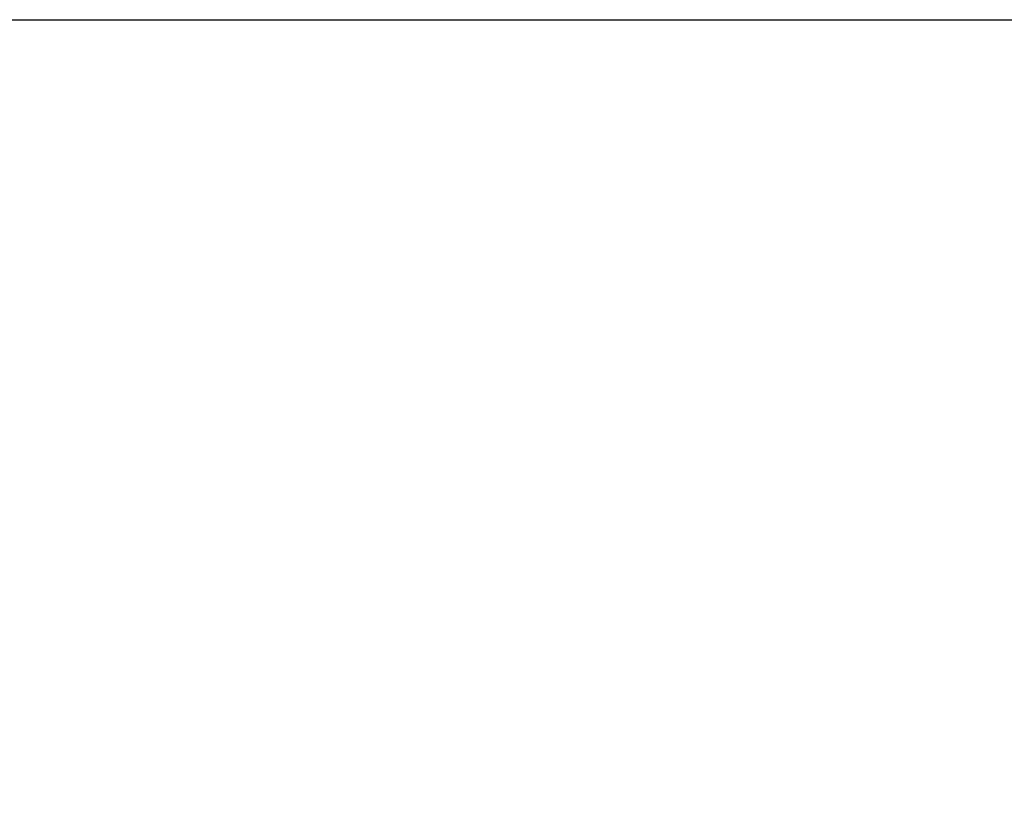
# Model space of a CAD drawing. Header units: millimetres. Extents: x 15 to 2005, y -26 to 622.
# Tile 240 of 256: x 87.501023 to 87.501804, y -12.145529 to -12.144908. Entities that reach past the tile are written whole.
import ezdxf

# ---------------------------------------------------------------- set-up
doc = ezdxf.new("R2010")
doc.units = ezdxf.units.MM

# ---------------------------------------------------------------- blocks, each defined once
blk = doc.blocks.new('SG')
at = {"color": 7, "linetype": 'Continuous'}
blk.add_open_spline([(87.4026005, -12.24316245), (87.40400628, -12.24315257), (87.40541974, -12.2431227), (87.40684054, -12.24307252), (87.40826827, -12.2430017), (87.40970257, -12.24290994), (87.41114301, -12.24279691), (87.41258919, -12.24266233), (87.41404067, -12.24250591), (87.41549701, -12.24232736), (87.41695776, -12.24212643), (87.41842245, -12.24190285), (87.41989059, -12.24165637), (87.42136171, -12.24138677), (87.42283529, -12.24109382), (87.42431082, -12.24077732), (87.42578778, -12.24043706), (87.42726564, -12.24007288), (87.42874384, -12.2396846), (87.43022183, -12.23927209), (87.43169906, -12.23883519), (87.43317495, -12.23837381), (87.43464893, -12.23788783), (87.4361204, -12.23737718), (87.43758878, -12.2368418), (87.43905347, -12.23628163), (87.44051386, -12.23569664), (87.44196935, -12.23508684), (87.44341933, -12.23445223), (87.44486318, -12.23379283), (87.44630029, -12.2331087), (87.44773004, -12.23239991), (87.4491518, -12.23166655), (87.45056497, -12.23090873), (87.45196892, -12.23012657), (87.45336304, -12.22932024), (87.45474672, -12.22848989), (87.45611934, -12.22763572), (87.4574803, -12.22675795), (87.458829, -12.2258568), (87.46016485, -12.22493253), (87.46148725, -12.22398541), (87.46279563, -12.22301573), (87.46408942, -12.2220238), (87.46536805, -12.22100996), (87.46663097, -12.21997455), (87.46787764, -12.21891794), (87.46910754, -12.21784052), (87.47032013, -12.21674269), (87.47151492, -12.21562487), (87.47269142, -12.2144875), (87.47384915, -12.21333103), (87.47498766, -12.21215592), (87.47610648, -12.21096267), (87.4772052, -12.20975177), (87.47828341, -12.20852373), (87.4793407, -12.20727907), (87.4803767, -12.20601833), (87.48139106, -12.20474205), (87.48238343, -12.20345079), (87.48335348, -12.20214512), (87.48430093, -12.20082561), (87.48522547, -12.19949284), (87.48612687, -12.19814741), (87.48700486, -12.1967899), (87.48785923, -12.19542093), (87.48868977, -12.19404109), (87.48949631, -12.19265101), (87.49027868, -12.19125128), (87.49103675, -12.18984253), (87.49177038, -12.18842537), (87.49247948, -12.18700042), (87.49316398, -12.1855683), (87.4938238, -12.18412962), (87.49445892, -12.18268499), (87.4950693, -12.18123503), (87.49565494, -12.17978034), (87.49621588, -12.17832153), (87.49675213, -12.17685919), (87.49726375, -12.17539392), (87.49775083, -12.17392631), (87.49821343, -12.17245693), (87.49865168, -12.17098636), (87.4990657, -12.16951516), (87.49945562, -12.16804388), (87.4998216, -12.16657309), (87.5001638, -12.1651033), (87.50048243, -12.16363506), (87.50077766, -12.16216887), (87.50104972, -12.16070525), (87.50129883, -12.15924469), (87.50152523, -12.15778767), (87.50172916, -12.15633466), (87.50191089, -12.15488613), (87.50207069, -12.15344252), (87.50220884, -12.15200427), (87.50232563, -12.1505718), (87.50242135, -12.14914552), (87.50249632, -12.14772582), (87.50255085, -12.14631309), (87.50258527, -12.14490769)], degree=1, knots=[0, 0, 0.00905, 0.018152, 0.027304, 0.036507, 0.04576, 0.055062, 0.064412, 0.07381, 0.083256, 0.092749, 0.102287, 0.111871, 0.1215, 0.131172, 0.140887, 0.150645, 0.160443, 0.170283, 0.180161, 0.190079, 0.200034, 0.210025, 0.220052, 0.230114, 0.24021, 0.250338, 0.260497, 0.270686, 0.280905, 0.291152, 0.301425, 0.311724, 0.322047, 0.332394, 0.342762, 0.353151, 0.363558, 0.373984, 0.384427, 0.394885, 0.405356, 0.41584, 0.426336, 0.436841, 0.447355, 0.457875, 0.468401, 0.478932, 0.489465, 0.5, 0.510535, 0.521068, 0.531599, 0.542125, 0.552645, 0.563159, 0.573664, 0.58416, 0.594644, 0.605115, 0.615573, 0.626016, 0.636442, 0.646849, 0.657238, 0.667606, 0.677953, 0.688276, 0.698575, 0.708848, 0.719095, 0.729314, 0.739503, 0.749662, 0.75979, 0.769886, 0.779948, 0.789975, 0.799966, 0.809921, 0.819839, 0.829717, 0.839557, 0.849355, 0.859113, 0.868828, 0.8785, 0.888129, 0.897713, 0.907251, 0.916744, 0.92619, 0.935588, 0.944938, 0.95424, 0.963493, 0.972696, 0.981848, 0.99095, 1, 1], dxfattribs=at)

msp = doc.modelspace()

# ---------------------------------------------------------------- linework, layer by layer
at = {"color": 7, "linetype": 'Continuous'}
msp.add_line((86.84913995, -12.14490769), (87.50258527, -12.14490769), dxfattribs=at)
msp.add_arc((87.4026005, -12.14316245), 0.1, 270, 359, dxfattribs=at)

# ---------------------------------------------------------------- block references
msp.add_blockref('SG', (0, 0))

doc.saveas('drawing.dxf')
